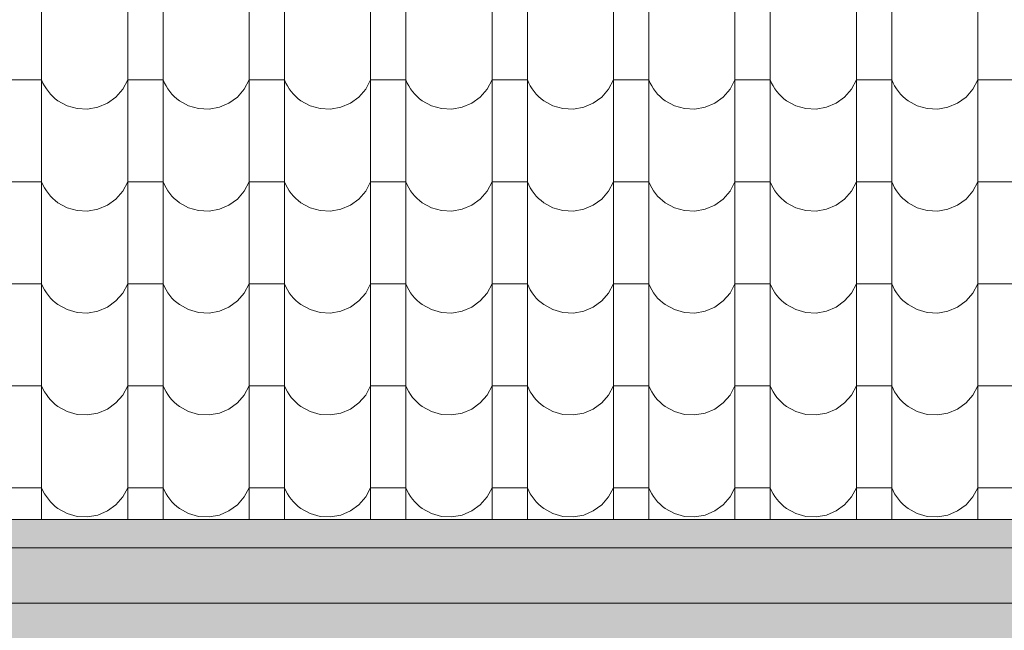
# Model space of a CAD drawing. Extents: x -547885 to -186295, y -25370 to 156194.
# Tile 255 of 256: x -356901 to -355563, y -18253 to -17423. Entities that reach past the tile are written whole.
import ezdxf

# ---------------------------------------------------------------- set-up
doc = ezdxf.new("R2010")
doc.units = 0
doc.header["$MEASUREMENT"] = 0
doc.linetypes.add('Dashed', pattern=[564.444447, 282.222223, -282.222223])
for name, color, linetype, lineweight, true_color in [('arch wypelnienia_Nr_Pióra__102', 7, 'Continuous', 9, 0xb4b4b4), ('arch wypelnienia_Nr_Pióra__2', 7, 'Continuous', 13, 0x7f7f7f), ('arch wypelnienia_Nr_Pióra__81', 7, 'Continuous', 13, 0x6a6a6a)]:
    doc.layers.add(name, color=color, linetype=linetype, lineweight=lineweight, true_color=true_color)
doc.layers.add('INWENT KONST. DREWNIANA_Nr_Pióra__21', color=7, linetype='Continuous', lineweight=9)
doc.layers.add('INWENT RURY SPUSTOWE_Nr_Pióra__21', color=7, linetype='Continuous', lineweight=9)

# ---------------------------------------------------------------- blocks, each defined once
blk = doc.blocks.new('*X1053')
at = {"layer": 'arch wypelnienia_Nr_Pióra__102', "linetype": 'Continuous'}
for p, q in [((-356871, -17312.5), (-356871, -17451)), ((-356754, -17312.5), (-356754, -17451)), ((-356706, -17312.5), (-356706, -17451)), ((-356589, -17312.5), (-356589, -17451)), ((-356541, -17312.5), (-356541, -17451)), ((-356424, -17312.5), (-356424, -17451)), ((-356376, -17312.5), (-356376, -17451)), ((-356259, -17312.5), (-356259, -17451)), ((-356211, -17312.5), (-356211, -17451)), ((-356094, -17312.5), (-356094, -17451)), ((-356046, -17312.5), (-356046, -17451)), ((-355929, -17312.5), (-355929, -17451)), ((-355881, -17312.5), (-355881, -17451)), ((-355764, -17312.5), (-355764, -17451)), ((-355716, -17312.5), (-355716, -17451)), ((-355599, -17312.5), (-355599, -17451)), ((-356871, -17451), (-356871, -17589.5)), ((-356754, -17451), (-356754, -17589.5)), ((-356706, -17451), (-356706, -17589.5)), ((-356589, -17451), (-356589, -17589.5)), ((-356541, -17451), (-356541, -17589.5)), ((-356424, -17451), (-356424, -17589.5)), ((-356376, -17451), (-356376, -17589.5)), ((-356259, -17451), (-356259, -17589.5)), ((-356211, -17451), (-356211, -17589.5)), ((-356094, -17451), (-356094, -17589.5)), ((-356046, -17451), (-356046, -17589.5)), ((-355929, -17451), (-355929, -17589.5)), ((-355881, -17451), (-355881, -17589.5)), ((-355764, -17451), (-355764, -17589.5)), ((-355716, -17451), (-355716, -17589.5)), ((-355599, -17451), (-355599, -17589.5)), ((-356895, -17505), (-356919, -17505)), ((-356871, -17505), (-356895, -17505)), ((-356871, -17505), (-356869.2, -17509.2)), ((-356869.2, -17509.2), (-356867, -17513.2)), ((-356760.7, -17517.6), (-356754, -17505)), ((-356730, -17505), (-356754, -17505)), ((-356706, -17505), (-356730, -17505)), ((-356706, -17505), (-356704.2, -17509.2)), ((-356704.2, -17509.2), (-356702, -17513.2)), ((-356595.7, -17517.6), (-356589, -17505)), ((-356565, -17505), (-356589, -17505)), ((-356541, -17505), (-356565, -17505)), ((-356541, -17505), (-356539.2, -17509.2)), ((-356539.2, -17509.2), (-356537, -17513.2)), ((-356430.7, -17517.6), (-356424, -17505)), ((-356400, -17505), (-356424, -17505)), ((-356376, -17505), (-356400, -17505)), ((-356376, -17505), (-356374.2, -17509.2)), ((-356374.2, -17509.2), (-356372, -17513.2)), ((-356265.7, -17517.6), (-356259, -17505)), ((-356235, -17505), (-356259, -17505)), ((-356211, -17505), (-356235, -17505)), ((-356211, -17505), (-356209.2, -17509.2)), ((-356209.2, -17509.2), (-356207, -17513.2)), ((-356100.7, -17517.6), (-356094, -17505)), ((-356070, -17505), (-356094, -17505)), ((-356046, -17505), (-356070, -17505)), ((-356046, -17505), (-356044.2, -17509.2)), ((-356044.2, -17509.2), (-356042, -17513.2)), ((-355935.7, -17517.6), (-355929, -17505)), ((-355905, -17505), (-355929, -17505)), ((-355881, -17505), (-355905, -17505)), ((-355881, -17505), (-355879.2, -17509.2)), ((-355879.2, -17509.2), (-355877, -17513.2)), ((-355770.7, -17517.6), (-355764, -17505)), ((-355740, -17505), (-355764, -17505)), ((-355716, -17505), (-355740, -17505)), ((-355716, -17505), (-355714.2, -17509.2)), ((-355714.2, -17509.2), (-355712, -17513.2)), ((-355605.7, -17517.6), (-355599, -17505)), ((-355575, -17505), (-355599, -17505)), ((-355551, -17505), (-355575, -17505)), ((-356867, -17513.2), (-356864.6, -17517.1)), ((-356864.6, -17517.1), (-356861.9, -17520.8)), ((-356861.9, -17520.8), (-356859, -17524.3)), ((-356859, -17524.3), (-356855.8, -17527.5)), ((-356770, -17528.3), (-356760.7, -17517.6)), ((-356702, -17513.2), (-356699.6, -17517.1)), ((-356699.6, -17517.1), (-356696.9, -17520.8)), ((-356696.9, -17520.8), (-356694, -17524.3)), ((-356694, -17524.3), (-356690.8, -17527.5)), ((-356605, -17528.3), (-356595.7, -17517.6)), ((-356537, -17513.2), (-356534.6, -17517.1)), ((-356534.6, -17517.1), (-356531.9, -17520.8)), ((-356531.9, -17520.8), (-356529, -17524.3)), ((-356529, -17524.3), (-356525.8, -17527.5)), ((-356440, -17528.3), (-356430.7, -17517.6)), ((-356372, -17513.2), (-356369.6, -17517.1)), ((-356369.6, -17517.1), (-356366.9, -17520.8)), ((-356366.9, -17520.8), (-356364, -17524.3)), ((-356364, -17524.3), (-356360.8, -17527.5)), ((-356275, -17528.3), (-356265.7, -17517.6)), ((-356207, -17513.2), (-356204.6, -17517.1)), ((-356204.6, -17517.1), (-356201.9, -17520.8)), ((-356201.9, -17520.8), (-356199, -17524.3)), ((-356199, -17524.3), (-356195.8, -17527.5)), ((-356110, -17528.3), (-356100.7, -17517.6)), ((-356042, -17513.2), (-356039.6, -17517.1)), ((-356039.6, -17517.1), (-356036.9, -17520.8)), ((-356036.9, -17520.8), (-356034, -17524.3)), ((-356034, -17524.3), (-356030.8, -17527.5)), ((-355945, -17528.3), (-355935.7, -17517.6)), ((-355877, -17513.2), (-355874.6, -17517.1)), ((-355874.6, -17517.1), (-355871.9, -17520.8)), ((-355871.9, -17520.8), (-355869, -17524.3)), ((-355869, -17524.3), (-355865.8, -17527.5)), ((-355780, -17528.3), (-355770.7, -17517.6)), ((-355712, -17513.2), (-355709.6, -17517.1)), ((-355709.6, -17517.1), (-355706.9, -17520.8)), ((-355706.9, -17520.8), (-355704, -17524.3)), ((-355704, -17524.3), (-355700.8, -17527.5)), ((-355615, -17528.3), (-355605.7, -17517.6)), ((-356855.8, -17527.5), (-356852.4, -17530.5)), ((-356852.4, -17530.5), (-356848.8, -17533.3)), ((-356848.8, -17533.3), (-356836.3, -17540.1)), ((-356794.5, -17542.2), (-356781.5, -17536.6)), ((-356781.5, -17536.6), (-356770, -17528.3)), ((-356690.8, -17527.5), (-356687.4, -17530.5)), ((-356687.4, -17530.5), (-356683.8, -17533.3)), ((-356683.8, -17533.3), (-356671.3, -17540.1)), ((-356629.5, -17542.2), (-356616.5, -17536.6)), ((-356616.5, -17536.6), (-356605, -17528.3)), ((-356525.8, -17527.5), (-356522.4, -17530.5)), ((-356522.4, -17530.5), (-356518.8, -17533.3)), ((-356518.8, -17533.3), (-356506.3, -17540.1)), ((-356464.5, -17542.2), (-356451.5, -17536.6)), ((-356451.5, -17536.6), (-356440, -17528.3)), ((-356360.8, -17527.5), (-356357.4, -17530.5)), ((-356357.4, -17530.5), (-356353.8, -17533.3)), ((-356353.8, -17533.3), (-356341.3, -17540.1)), ((-356299.5, -17542.2), (-356286.5, -17536.6)), ((-356286.5, -17536.6), (-356275, -17528.3)), ((-356195.8, -17527.5), (-356192.4, -17530.5)), ((-356192.4, -17530.5), (-356188.8, -17533.3)), ((-356188.8, -17533.3), (-356176.3, -17540.1)), ((-356134.5, -17542.2), (-356121.5, -17536.6)), ((-356121.5, -17536.6), (-356110, -17528.3)), ((-356030.8, -17527.5), (-356027.4, -17530.5)), ((-356027.4, -17530.5), (-356023.8, -17533.3)), ((-356023.8, -17533.3), (-356011.3, -17540.1)), ((-355969.5, -17542.2), (-355956.5, -17536.6)), ((-355956.5, -17536.6), (-355945, -17528.3)), ((-355865.8, -17527.5), (-355862.4, -17530.5)), ((-355862.4, -17530.5), (-355858.8, -17533.3)), ((-355858.8, -17533.3), (-355846.3, -17540.1)), ((-355804.5, -17542.2), (-355791.5, -17536.6)), ((-355791.5, -17536.6), (-355780, -17528.3)), ((-355700.8, -17527.5), (-355697.4, -17530.5)), ((-355697.4, -17530.5), (-355693.8, -17533.3)), ((-355693.8, -17533.3), (-355681.3, -17540.1)), ((-355639.5, -17542.2), (-355626.5, -17536.6)), ((-355626.5, -17536.6), (-355615, -17528.3)), ((-356836.3, -17540.1), (-356822.7, -17544)), ((-356822.7, -17544), (-356808.5, -17544.7)), ((-356808.5, -17544.7), (-356794.5, -17542.2)), ((-356671.3, -17540.1), (-356657.7, -17544)), ((-356657.7, -17544), (-356643.5, -17544.7)), ((-356643.5, -17544.7), (-356629.5, -17542.2)), ((-356506.3, -17540.1), (-356492.7, -17544)), ((-356492.7, -17544), (-356478.5, -17544.7)), ((-356478.5, -17544.7), (-356464.5, -17542.2)), ((-356341.3, -17540.1), (-356327.7, -17544)), ((-356327.7, -17544), (-356313.5, -17544.7)), ((-356313.5, -17544.7), (-356299.5, -17542.2)), ((-356176.3, -17540.1), (-356162.7, -17544)), ((-356162.7, -17544), (-356148.5, -17544.7)), ((-356148.5, -17544.7), (-356134.5, -17542.2)), ((-356011.3, -17540.1), (-355997.7, -17544)), ((-355997.7, -17544), (-355983.5, -17544.7)), ((-355983.5, -17544.7), (-355969.5, -17542.2)), ((-355846.3, -17540.1), (-355832.7, -17544)), ((-355832.7, -17544), (-355818.5, -17544.7)), ((-355818.5, -17544.7), (-355804.5, -17542.2)), ((-355681.3, -17540.1), (-355667.7, -17544)), ((-355667.7, -17544), (-355653.5, -17544.7)), ((-355653.5, -17544.7), (-355639.5, -17542.2)), ((-356871, -17589.5), (-356871, -17728)), ((-356754, -17589.5), (-356754, -17728)), ((-356706, -17589.5), (-356706, -17728)), ((-356589, -17589.5), (-356589, -17728)), ((-356541, -17589.5), (-356541, -17728)), ((-356424, -17589.5), (-356424, -17728)), ((-356376, -17589.5), (-356376, -17728)), ((-356259, -17589.5), (-356259, -17728)), ((-356211, -17589.5), (-356211, -17728)), ((-356094, -17589.5), (-356094, -17728)), ((-356046, -17589.5), (-356046, -17728)), ((-355929, -17589.5), (-355929, -17728)), ((-355881, -17589.5), (-355881, -17728)), ((-355764, -17589.5), (-355764, -17728)), ((-355716, -17589.5), (-355716, -17728)), ((-355599, -17589.5), (-355599, -17728)), ((-356895, -17643.5), (-356919, -17643.5)), ((-356871, -17643.5), (-356895, -17643.5)), ((-356871, -17643.5), (-356869.2, -17647.7)), ((-356760.7, -17656.1), (-356754, -17643.5)), ((-356730, -17643.5), (-356754, -17643.5)), ((-356706, -17643.5), (-356730, -17643.5)), ((-356706, -17643.5), (-356704.2, -17647.7)), ((-356595.7, -17656.1), (-356589, -17643.5)), ((-356565, -17643.5), (-356589, -17643.5)), ((-356541, -17643.5), (-356565, -17643.5)), ((-356541, -17643.5), (-356539.2, -17647.7)), ((-356430.7, -17656.1), (-356424, -17643.5)), ((-356400, -17643.5), (-356424, -17643.5)), ((-356376, -17643.5), (-356400, -17643.5)), ((-356376, -17643.5), (-356374.2, -17647.7)), ((-356265.7, -17656.1), (-356259, -17643.5)), ((-356235, -17643.5), (-356259, -17643.5)), ((-356211, -17643.5), (-356235, -17643.5)), ((-356211, -17643.5), (-356209.2, -17647.7)), ((-356100.7, -17656.1), (-356094, -17643.5)), ((-356070, -17643.5), (-356094, -17643.5)), ((-356046, -17643.5), (-356070, -17643.5)), ((-356046, -17643.5), (-356044.2, -17647.7)), ((-355935.7, -17656.1), (-355929, -17643.5)), ((-355905, -17643.5), (-355929, -17643.5)), ((-355881, -17643.5), (-355905, -17643.5)), ((-355881, -17643.5), (-355879.2, -17647.7)), ((-355770.7, -17656.1), (-355764, -17643.5)), ((-355740, -17643.5), (-355764, -17643.5)), ((-355716, -17643.5), (-355740, -17643.5)), ((-355716, -17643.5), (-355714.2, -17647.7)), ((-355605.7, -17656.1), (-355599, -17643.5)), ((-355575, -17643.5), (-355599, -17643.5)), ((-355551, -17643.5), (-355575, -17643.5)), ((-356869.2, -17647.7), (-356867, -17651.7)), ((-356867, -17651.7), (-356864.6, -17655.6)), ((-356864.6, -17655.6), (-356861.9, -17659.3)), ((-356861.9, -17659.3), (-356859, -17662.8)), ((-356770, -17666.8), (-356760.7, -17656.1)), ((-356704.2, -17647.7), (-356702, -17651.7)), ((-356702, -17651.7), (-356699.6, -17655.6)), ((-356699.6, -17655.6), (-356696.9, -17659.3)), ((-356696.9, -17659.3), (-356694, -17662.8)), ((-356605, -17666.8), (-356595.7, -17656.1)), ((-356539.2, -17647.7), (-356537, -17651.7)), ((-356537, -17651.7), (-356534.6, -17655.6)), ((-356534.6, -17655.6), (-356531.9, -17659.3)), ((-356531.9, -17659.3), (-356529, -17662.8)), ((-356440, -17666.8), (-356430.7, -17656.1)), ((-356374.2, -17647.7), (-356372, -17651.7)), ((-356372, -17651.7), (-356369.6, -17655.6)), ((-356369.6, -17655.6), (-356366.9, -17659.3)), ((-356366.9, -17659.3), (-356364, -17662.8)), ((-356275, -17666.8), (-356265.7, -17656.1)), ((-356209.2, -17647.7), (-356207, -17651.7)), ((-356207, -17651.7), (-356204.6, -17655.6)), ((-356204.6, -17655.6), (-356201.9, -17659.3)), ((-356201.9, -17659.3), (-356199, -17662.8)), ((-356110, -17666.8), (-356100.7, -17656.1)), ((-356044.2, -17647.7), (-356042, -17651.7)), ((-356042, -17651.7), (-356039.6, -17655.6)), ((-356039.6, -17655.6), (-356036.9, -17659.3)), ((-356036.9, -17659.3), (-356034, -17662.8)), ((-355945, -17666.8), (-355935.7, -17656.1)), ((-355879.2, -17647.7), (-355877, -17651.7)), ((-355877, -17651.7), (-355874.6, -17655.6)), ((-355874.6, -17655.6), (-355871.9, -17659.3)), ((-355871.9, -17659.3), (-355869, -17662.8)), ((-355780, -17666.8), (-355770.7, -17656.1)), ((-355714.2, -17647.7), (-355712, -17651.7)), ((-355712, -17651.7), (-355709.6, -17655.6)), ((-355709.6, -17655.6), (-355706.9, -17659.3)), ((-355706.9, -17659.3), (-355704, -17662.8)), ((-355615, -17666.8), (-355605.7, -17656.1)), ((-356859, -17662.8), (-356855.8, -17666)), ((-356855.8, -17666), (-356852.4, -17669)), ((-356852.4, -17669), (-356848.8, -17671.8)), ((-356848.8, -17671.8), (-356836.3, -17678.6)), ((-356781.5, -17675.1), (-356770, -17666.8)), ((-356694, -17662.8), (-356690.8, -17666)), ((-356690.8, -17666), (-356687.4, -17669)), ((-356687.4, -17669), (-356683.8, -17671.8)), ((-356683.8, -17671.8), (-356671.3, -17678.6)), ((-356616.5, -17675.1), (-356605, -17666.8)), ((-356529, -17662.8), (-356525.8, -17666)), ((-356525.8, -17666), (-356522.4, -17669)), ((-356522.4, -17669), (-356518.8, -17671.8)), ((-356518.8, -17671.8), (-356506.3, -17678.6)), ((-356451.5, -17675.1), (-356440, -17666.8)), ((-356364, -17662.8), (-356360.8, -17666)), ((-356360.8, -17666), (-356357.4, -17669)), ((-356357.4, -17669), (-356353.8, -17671.8)), ((-356353.8, -17671.8), (-356341.3, -17678.6)), ((-356286.5, -17675.1), (-356275, -17666.8)), ((-356199, -17662.8), (-356195.8, -17666)), ((-356195.8, -17666), (-356192.4, -17669)), ((-356192.4, -17669), (-356188.8, -17671.8)), ((-356188.8, -17671.8), (-356176.3, -17678.6)), ((-356121.5, -17675.1), (-356110, -17666.8)), ((-356034, -17662.8), (-356030.8, -17666)), ((-356030.8, -17666), (-356027.4, -17669)), ((-356027.4, -17669), (-356023.8, -17671.8)), ((-356023.8, -17671.8), (-356011.3, -17678.6)), ((-355956.5, -17675.1), (-355945, -17666.8)), ((-355869, -17662.8), (-355865.8, -17666)), ((-355865.8, -17666), (-355862.4, -17669)), ((-355862.4, -17669), (-355858.8, -17671.8)), ((-355858.8, -17671.8), (-355846.3, -17678.6)), ((-355791.5, -17675.1), (-355780, -17666.8)), ((-355704, -17662.8), (-355700.8, -17666)), ((-355700.8, -17666), (-355697.4, -17669)), ((-355697.4, -17669), (-355693.8, -17671.8)), ((-355693.8, -17671.8), (-355681.3, -17678.6)), ((-355626.5, -17675.1), (-355615, -17666.8)), ((-356836.3, -17678.6), (-356822.7, -17682.5)), ((-356822.7, -17682.5), (-356808.5, -17683.2)), ((-356808.5, -17683.2), (-356794.5, -17680.7)), ((-356794.5, -17680.7), (-356781.5, -17675.1)), ((-356671.3, -17678.6), (-356657.7, -17682.5)), ((-356657.7, -17682.5), (-356643.5, -17683.2)), ((-356643.5, -17683.2), (-356629.5, -17680.7)), ((-356629.5, -17680.7), (-356616.5, -17675.1)), ((-356506.3, -17678.6), (-356492.7, -17682.5)), ((-356492.7, -17682.5), (-356478.5, -17683.2)), ((-356478.5, -17683.2), (-356464.5, -17680.7)), ((-356464.5, -17680.7), (-356451.5, -17675.1)), ((-356341.3, -17678.6), (-356327.7, -17682.5)), ((-356327.7, -17682.5), (-356313.5, -17683.2)), ((-356313.5, -17683.2), (-356299.5, -17680.7)), ((-356299.5, -17680.7), (-356286.5, -17675.1)), ((-356176.3, -17678.6), (-356162.7, -17682.5)), ((-356162.7, -17682.5), (-356148.5, -17683.2)), ((-356148.5, -17683.2), (-356134.5, -17680.7)), ((-356134.5, -17680.7), (-356121.5, -17675.1)), ((-356011.3, -17678.6), (-355997.7, -17682.5)), ((-355997.7, -17682.5), (-355983.5, -17683.2)), ((-355983.5, -17683.2), (-355969.5, -17680.7)), ((-355969.5, -17680.7), (-355956.5, -17675.1)), ((-355846.3, -17678.6), (-355832.7, -17682.5)), ((-355832.7, -17682.5), (-355818.5, -17683.2)), ((-355818.5, -17683.2), (-355804.5, -17680.7)), ((-355804.5, -17680.7), (-355791.5, -17675.1)), ((-355681.3, -17678.6), (-355667.7, -17682.5)), ((-355667.7, -17682.5), (-355653.5, -17683.2)), ((-355653.5, -17683.2), (-355639.5, -17680.7)), ((-355639.5, -17680.7), (-355626.5, -17675.1)), ((-356871, -17728), (-356871, -17866.5)), ((-356754, -17728), (-356754, -17866.5)), ((-356706, -17728), (-356706, -17866.5)), ((-356589, -17728), (-356589, -17866.5)), ((-356541, -17728), (-356541, -17866.5)), ((-356424, -17728), (-356424, -17866.5)), ((-356376, -17728), (-356376, -17866.5)), ((-356259, -17728), (-356259, -17866.5)), ((-356211, -17728), (-356211, -17866.5)), ((-356094, -17728), (-356094, -17866.5)), ((-356046, -17728), (-356046, -17866.5)), ((-355929, -17728), (-355929, -17866.5)), ((-355881, -17728), (-355881, -17866.5)), ((-355764, -17728), (-355764, -17866.5)), ((-355716, -17728), (-355716, -17866.5)), ((-355599, -17728), (-355599, -17866.5)), ((-356895, -17782), (-356919, -17782)), ((-356871, -17782), (-356895, -17782)), ((-356871, -17782), (-356869.2, -17786.2)), ((-356869.2, -17786.2), (-356867, -17790.2)), ((-356867, -17790.2), (-356864.6, -17794.1)), ((-356760.7, -17794.6), (-356754, -17782)), ((-356730, -17782), (-356754, -17782)), ((-356706, -17782), (-356730, -17782)), ((-356706, -17782), (-356704.2, -17786.2)), ((-356704.2, -17786.2), (-356702, -17790.2)), ((-356702, -17790.2), (-356699.6, -17794.1)), ((-356595.7, -17794.6), (-356589, -17782)), ((-356565, -17782), (-356589, -17782)), ((-356541, -17782), (-356565, -17782)), ((-356541, -17782), (-356539.2, -17786.2)), ((-356539.2, -17786.2), (-356537, -17790.2)), ((-356537, -17790.2), (-356534.6, -17794.1)), ((-356430.7, -17794.6), (-356424, -17782)), ((-356400, -17782), (-356424, -17782)), ((-356376, -17782), (-356400, -17782)), ((-356376, -17782), (-356374.2, -17786.2)), ((-356374.2, -17786.2), (-356372, -17790.2)), ((-356372, -17790.2), (-356369.6, -17794.1)), ((-356265.7, -17794.6), (-356259, -17782)), ((-356235, -17782), (-356259, -17782)), ((-356211, -17782), (-356235, -17782)), ((-356211, -17782), (-356209.2, -17786.2)), ((-356209.2, -17786.2), (-356207, -17790.2)), ((-356207, -17790.2), (-356204.6, -17794.1)), ((-356100.7, -17794.6), (-356094, -17782)), ((-356070, -17782), (-356094, -17782)), ((-356046, -17782), (-356070, -17782)), ((-356046, -17782), (-356044.2, -17786.2)), ((-356044.2, -17786.2), (-356042, -17790.2)), ((-356042, -17790.2), (-356039.6, -17794.1)), ((-355935.7, -17794.6), (-355929, -17782)), ((-355905, -17782), (-355929, -17782)), ((-355881, -17782), (-355905, -17782)), ((-355881, -17782), (-355879.2, -17786.2)), ((-355879.2, -17786.2), (-355877, -17790.2)), ((-355877, -17790.2), (-355874.6, -17794.1)), ((-355770.7, -17794.6), (-355764, -17782)), ((-355740, -17782), (-355764, -17782)), ((-355716, -17782), (-355740, -17782)), ((-355716, -17782), (-355714.2, -17786.2)), ((-355714.2, -17786.2), (-355712, -17790.2)), ((-355712, -17790.2), (-355709.6, -17794.1)), ((-355605.7, -17794.6), (-355599, -17782)), ((-355575, -17782), (-355599, -17782)), ((-355551, -17782), (-355575, -17782)), ((-356864.6, -17794.1), (-356861.9, -17797.8)), ((-356861.9, -17797.8), (-356859, -17801.3)), ((-356859, -17801.3), (-356855.8, -17804.5)), ((-356855.8, -17804.5), (-356852.4, -17807.5)), ((-356781.5, -17813.6), (-356770, -17805.3)), ((-356770, -17805.3), (-356760.7, -17794.6)), ((-356699.6, -17794.1), (-356696.9, -17797.8)), ((-356696.9, -17797.8), (-356694, -17801.3)), ((-356694, -17801.3), (-356690.8, -17804.5)), ((-356690.8, -17804.5), (-356687.4, -17807.5)), ((-356616.5, -17813.6), (-356605, -17805.3)), ((-356605, -17805.3), (-356595.7, -17794.6)), ((-356534.6, -17794.1), (-356531.9, -17797.8)), ((-356531.9, -17797.8), (-356529, -17801.3)), ((-356529, -17801.3), (-356525.8, -17804.5)), ((-356525.8, -17804.5), (-356522.4, -17807.5)), ((-356451.5, -17813.6), (-356440, -17805.3)), ((-356440, -17805.3), (-356430.7, -17794.6)), ((-356369.6, -17794.1), (-356366.9, -17797.8)), ((-356366.9, -17797.8), (-356364, -17801.3)), ((-356364, -17801.3), (-356360.8, -17804.5)), ((-356360.8, -17804.5), (-356357.4, -17807.5)), ((-356286.5, -17813.6), (-356275, -17805.3)), ((-356275, -17805.3), (-356265.7, -17794.6)), ((-356204.6, -17794.1), (-356201.9, -17797.8)), ((-356201.9, -17797.8), (-356199, -17801.3)), ((-356199, -17801.3), (-356195.8, -17804.5)), ((-356195.8, -17804.5), (-356192.4, -17807.5)), ((-356121.5, -17813.6), (-356110, -17805.3)), ((-356110, -17805.3), (-356100.7, -17794.6)), ((-356039.6, -17794.1), (-356036.9, -17797.8)), ((-356036.9, -17797.8), (-356034, -17801.3)), ((-356034, -17801.3), (-356030.8, -17804.5)), ((-356030.8, -17804.5), (-356027.4, -17807.5)), ((-355956.5, -17813.6), (-355945, -17805.3)), ((-355945, -17805.3), (-355935.7, -17794.6)), ((-355874.6, -17794.1), (-355871.9, -17797.8)), ((-355871.9, -17797.8), (-355869, -17801.3)), ((-355869, -17801.3), (-355865.8, -17804.5)), ((-355865.8, -17804.5), (-355862.4, -17807.5)), ((-355791.5, -17813.6), (-355780, -17805.3)), ((-355780, -17805.3), (-355770.7, -17794.6)), ((-355709.6, -17794.1), (-355706.9, -17797.8)), ((-355706.9, -17797.8), (-355704, -17801.3)), ((-355704, -17801.3), (-355700.8, -17804.5)), ((-355700.8, -17804.5), (-355697.4, -17807.5)), ((-355626.5, -17813.6), (-355615, -17805.3)), ((-355615, -17805.3), (-355605.7, -17794.6)), ((-356852.4, -17807.5), (-356848.8, -17810.3)), ((-356848.8, -17810.3), (-356836.3, -17817.1)), ((-356836.3, -17817.1), (-356822.7, -17821)), ((-356808.5, -17821.7), (-356794.5, -17819.2)), ((-356794.5, -17819.2), (-356781.5, -17813.6)), ((-356687.4, -17807.5), (-356683.8, -17810.3)), ((-356683.8, -17810.3), (-356671.3, -17817.1)), ((-356671.3, -17817.1), (-356657.7, -17821)), ((-356643.5, -17821.7), (-356629.5, -17819.2)), ((-356629.5, -17819.2), (-356616.5, -17813.6)), ((-356522.4, -17807.5), (-356518.8, -17810.3)), ((-356518.8, -17810.3), (-356506.3, -17817.1)), ((-356506.3, -17817.1), (-356492.7, -17821)), ((-356478.5, -17821.7), (-356464.5, -17819.2)), ((-356464.5, -17819.2), (-356451.5, -17813.6)), ((-356357.4, -17807.5), (-356353.8, -17810.3)), ((-356353.8, -17810.3), (-356341.3, -17817.1)), ((-356341.3, -17817.1), (-356327.7, -17821)), ((-356313.5, -17821.7), (-356299.5, -17819.2)), ((-356299.5, -17819.2), (-356286.5, -17813.6)), ((-356192.4, -17807.5), (-356188.8, -17810.3)), ((-356188.8, -17810.3), (-356176.3, -17817.1)), ((-356176.3, -17817.1), (-356162.7, -17821)), ((-356148.5, -17821.7), (-356134.5, -17819.2)), ((-356134.5, -17819.2), (-356121.5, -17813.6)), ((-356027.4, -17807.5), (-356023.8, -17810.3)), ((-356023.8, -17810.3), (-356011.3, -17817.1)), ((-356011.3, -17817.1), (-355997.7, -17821)), ((-355983.5, -17821.7), (-355969.5, -17819.2)), ((-355969.5, -17819.2), (-355956.5, -17813.6)), ((-355862.4, -17807.5), (-355858.8, -17810.3)), ((-355858.8, -17810.3), (-355846.3, -17817.1)), ((-355846.3, -17817.1), (-355832.7, -17821)), ((-355818.5, -17821.7), (-355804.5, -17819.2)), ((-355804.5, -17819.2), (-355791.5, -17813.6)), ((-355697.4, -17807.5), (-355693.8, -17810.3)), ((-355693.8, -17810.3), (-355681.3, -17817.1)), ((-355681.3, -17817.1), (-355667.7, -17821)), ((-355653.5, -17821.7), (-355639.5, -17819.2)), ((-355639.5, -17819.2), (-355626.5, -17813.6)), ((-356822.7, -17821), (-356808.5, -17821.7)), ((-356657.7, -17821), (-356643.5, -17821.7)), ((-356492.7, -17821), (-356478.5, -17821.7)), ((-356327.7, -17821), (-356313.5, -17821.7)), ((-356162.7, -17821), (-356148.5, -17821.7)), ((-355997.7, -17821), (-355983.5, -17821.7)), ((-355832.7, -17821), (-355818.5, -17821.7)), ((-355667.7, -17821), (-355653.5, -17821.7)), ((-356871, -17866.5), (-356871, -18005)), ((-356754, -17866.5), (-356754, -18005)), ((-356706, -17866.5), (-356706, -18005)), ((-356589, -17866.5), (-356589, -18005)), ((-356541, -17866.5), (-356541, -18005)), ((-356424, -17866.5), (-356424, -18005)), ((-356376, -17866.5), (-356376, -18005)), ((-356259, -17866.5), (-356259, -18005)), ((-356211, -17866.5), (-356211, -18005)), ((-356094, -17866.5), (-356094, -18005)), ((-356046, -17866.5), (-356046, -18005)), ((-355929, -17866.5), (-355929, -18005)), ((-355881, -17866.5), (-355881, -18005)), ((-355764, -17866.5), (-355764, -18005)), ((-355716, -17866.5), (-355716, -18005)), ((-355599, -17866.5), (-355599, -18005)), ((-356895, -17920.5), (-356919, -17920.5)), ((-356871, -17920.5), (-356895, -17920.5)), ((-356871, -17920.5), (-356869.2, -17924.7)), ((-356869.2, -17924.7), (-356867, -17928.7)), ((-356760.7, -17933.1), (-356754, -17920.5)), ((-356730, -17920.5), (-356754, -17920.5)), ((-356706, -17920.5), (-356730, -17920.5)), ((-356706, -17920.5), (-356704.2, -17924.7)), ((-356704.2, -17924.7), (-356702, -17928.7)), ((-356595.7, -17933.1), (-356589, -17920.5)), ((-356565, -17920.5), (-356589, -17920.5)), ((-356541, -17920.5), (-356565, -17920.5)), ((-356541, -17920.5), (-356539.2, -17924.7)), ((-356539.2, -17924.7), (-356537, -17928.7)), ((-356430.7, -17933.1), (-356424, -17920.5)), ((-356400, -17920.5), (-356424, -17920.5)), ((-356376, -17920.5), (-356400, -17920.5)), ((-356376, -17920.5), (-356374.2, -17924.7)), ((-356374.2, -17924.7), (-356372, -17928.7)), ((-356265.7, -17933.1), (-356259, -17920.5)), ((-356235, -17920.5), (-356259, -17920.5)), ((-356211, -17920.5), (-356235, -17920.5)), ((-356211, -17920.5), (-356209.2, -17924.7)), ((-356209.2, -17924.7), (-356207, -17928.7)), ((-356100.7, -17933.1), (-356094, -17920.5)), ((-356070, -17920.5), (-356094, -17920.5)), ((-356046, -17920.5), (-356070, -17920.5)), ((-356046, -17920.5), (-356044.2, -17924.7)), ((-356044.2, -17924.7), (-356042, -17928.7)), ((-355935.7, -17933.1), (-355929, -17920.5)), ((-355905, -17920.5), (-355929, -17920.5)), ((-355881, -17920.5), (-355905, -17920.5)), ((-355881, -17920.5), (-355879.2, -17924.7)), ((-355879.2, -17924.7), (-355877, -17928.7)), ((-355770.7, -17933.1), (-355764, -17920.5)), ((-355740, -17920.5), (-355764, -17920.5)), ((-355716, -17920.5), (-355740, -17920.5)), ((-355716, -17920.5), (-355714.2, -17924.7)), ((-355714.2, -17924.7), (-355712, -17928.7)), ((-355605.7, -17933.1), (-355599, -17920.5)), ((-355575, -17920.5), (-355599, -17920.5)), ((-355551, -17920.5), (-355575, -17920.5)), ((-356867, -17928.7), (-356864.6, -17932.6)), ((-356864.6, -17932.6), (-356861.9, -17936.3)), ((-356861.9, -17936.3), (-356859, -17939.8)), ((-356859, -17939.8), (-356855.8, -17943)), ((-356770, -17943.8), (-356760.7, -17933.1)), ((-356702, -17928.7), (-356699.6, -17932.6)), ((-356699.6, -17932.6), (-356696.9, -17936.3)), ((-356696.9, -17936.3), (-356694, -17939.8)), ((-356694, -17939.8), (-356690.8, -17943)), ((-356605, -17943.8), (-356595.7, -17933.1)), ((-356537, -17928.7), (-356534.6, -17932.6)), ((-356534.6, -17932.6), (-356531.9, -17936.3)), ((-356531.9, -17936.3), (-356529, -17939.8)), ((-356529, -17939.8), (-356525.8, -17943)), ((-356440, -17943.8), (-356430.7, -17933.1)), ((-356372, -17928.7), (-356369.6, -17932.6)), ((-356369.6, -17932.6), (-356366.9, -17936.3)), ((-356366.9, -17936.3), (-356364, -17939.8)), ((-356364, -17939.8), (-356360.8, -17943)), ((-356275, -17943.8), (-356265.7, -17933.1)), ((-356207, -17928.7), (-356204.6, -17932.6)), ((-356204.6, -17932.6), (-356201.9, -17936.3)), ((-356201.9, -17936.3), (-356199, -17939.8)), ((-356199, -17939.8), (-356195.8, -17943)), ((-356110, -17943.8), (-356100.7, -17933.1)), ((-356042, -17928.7), (-356039.6, -17932.6)), ((-356039.6, -17932.6), (-356036.9, -17936.3)), ((-356036.9, -17936.3), (-356034, -17939.8)), ((-356034, -17939.8), (-356030.8, -17943)), ((-355945, -17943.8), (-355935.7, -17933.1)), ((-355877, -17928.7), (-355874.6, -17932.6)), ((-355874.6, -17932.6), (-355871.9, -17936.3)), ((-355871.9, -17936.3), (-355869, -17939.8)), ((-355869, -17939.8), (-355865.8, -17943)), ((-355780, -17943.8), (-355770.7, -17933.1)), ((-355712, -17928.7), (-355709.6, -17932.6)), ((-355709.6, -17932.6), (-355706.9, -17936.3)), ((-355706.9, -17936.3), (-355704, -17939.8)), ((-355704, -17939.8), (-355700.8, -17943)), ((-355615, -17943.8), (-355605.7, -17933.1)), ((-356855.8, -17943), (-356852.4, -17946)), ((-356852.4, -17946), (-356848.8, -17948.8)), ((-356848.8, -17948.8), (-356836.3, -17955.6)), ((-356794.5, -17957.7), (-356781.5, -17952.1)), ((-356781.5, -17952.1), (-356770, -17943.8)), ((-356690.8, -17943), (-356687.4, -17946)), ((-356687.4, -17946), (-356683.8, -17948.8)), ((-356683.8, -17948.8), (-356671.3, -17955.6)), ((-356629.5, -17957.7), (-356616.5, -17952.1)), ((-356616.5, -17952.1), (-356605, -17943.8)), ((-356525.8, -17943), (-356522.4, -17946)), ((-356522.4, -17946), (-356518.8, -17948.8)), ((-356518.8, -17948.8), (-356506.3, -17955.6)), ((-356464.5, -17957.7), (-356451.5, -17952.1)), ((-356451.5, -17952.1), (-356440, -17943.8)), ((-356360.8, -17943), (-356357.4, -17946)), ((-356357.4, -17946), (-356353.8, -17948.8)), ((-356353.8, -17948.8), (-356341.3, -17955.6)), ((-356299.5, -17957.7), (-356286.5, -17952.1)), ((-356286.5, -17952.1), (-356275, -17943.8)), ((-356195.8, -17943), (-356192.4, -17946)), ((-356192.4, -17946), (-356188.8, -17948.8)), ((-356188.8, -17948.8), (-356176.3, -17955.6)), ((-356134.5, -17957.7), (-356121.5, -17952.1)), ((-356121.5, -17952.1), (-356110, -17943.8)), ((-356030.8, -17943), (-356027.4, -17946)), ((-356027.4, -17946), (-356023.8, -17948.8)), ((-356023.8, -17948.8), (-356011.3, -17955.6)), ((-355969.5, -17957.7), (-355956.5, -17952.1)), ((-355956.5, -17952.1), (-355945, -17943.8)), ((-355865.8, -17943), (-355862.4, -17946)), ((-355862.4, -17946), (-355858.8, -17948.8)), ((-355858.8, -17948.8), (-355846.3, -17955.6)), ((-355804.5, -17957.7), (-355791.5, -17952.1)), ((-355791.5, -17952.1), (-355780, -17943.8)), ((-355700.8, -17943), (-355697.4, -17946)), ((-355697.4, -17946), (-355693.8, -17948.8)), ((-355693.8, -17948.8), (-355681.3, -17955.6)), ((-355639.5, -17957.7), (-355626.5, -17952.1)), ((-355626.5, -17952.1), (-355615, -17943.8)), ((-356836.3, -17955.6), (-356822.7, -17959.5)), ((-356822.7, -17959.5), (-356808.5, -17960.2)), ((-356808.5, -17960.2), (-356794.5, -17957.7)), ((-356671.3, -17955.6), (-356657.7, -17959.5)), ((-356657.7, -17959.5), (-356643.5, -17960.2)), ((-356643.5, -17960.2), (-356629.5, -17957.7)), ((-356506.3, -17955.6), (-356492.7, -17959.5)), ((-356492.7, -17959.5), (-356478.5, -17960.2)), ((-356478.5, -17960.2), (-356464.5, -17957.7)), ((-356341.3, -17955.6), (-356327.7, -17959.5)), ((-356327.7, -17959.5), (-356313.5, -17960.2)), ((-356313.5, -17960.2), (-356299.5, -17957.7)), ((-356176.3, -17955.6), (-356162.7, -17959.5)), ((-356162.7, -17959.5), (-356148.5, -17960.2)), ((-356148.5, -17960.2), (-356134.5, -17957.7)), ((-356011.3, -17955.6), (-355997.7, -17959.5)), ((-355997.7, -17959.5), (-355983.5, -17960.2)), ((-355983.5, -17960.2), (-355969.5, -17957.7)), ((-355846.3, -17955.6), (-355832.7, -17959.5)), ((-355832.7, -17959.5), (-355818.5, -17960.2)), ((-355818.5, -17960.2), (-355804.5, -17957.7)), ((-355681.3, -17955.6), (-355667.7, -17959.5)), ((-355667.7, -17959.5), (-355653.5, -17960.2)), ((-355653.5, -17960.2), (-355639.5, -17957.7)), ((-356871, -18005), (-356871, -18102.4)), ((-356754, -18005), (-356754, -18102.4)), ((-356706, -18005), (-356706, -18102.4)), ((-356589, -18005), (-356589, -18102.4)), ((-356541, -18005), (-356541, -18102.4)), ((-356424, -18005), (-356424, -18102.4)), ((-356376, -18005), (-356376, -18102.4)), ((-356259, -18005), (-356259, -18102.4)), ((-356211, -18005), (-356211, -18102.4)), ((-356094, -18005), (-356094, -18102.4)), ((-356046, -18005), (-356046, -18102.4)), ((-355929, -18005), (-355929, -18102.4)), ((-355881, -18005), (-355881, -18102.4)), ((-355764, -18005), (-355764, -18102.4)), ((-355716, -18005), (-355716, -18102.4)), ((-355599, -18005), (-355599, -18102.4)), ((-356895, -18059), (-356919, -18059)), ((-356871, -18059), (-356895, -18059)), ((-356871, -18059), (-356869.2, -18063.2)), ((-356760.7, -18071.6), (-356754, -18059)), ((-356730, -18059), (-356754, -18059)), ((-356706, -18059), (-356730, -18059)), ((-356706, -18059), (-356704.2, -18063.2)), ((-356595.7, -18071.6), (-356589, -18059)), ((-356565, -18059), (-356589, -18059)), ((-356541, -18059), (-356565, -18059)), ((-356541, -18059), (-356539.2, -18063.2)), ((-356430.7, -18071.6), (-356424, -18059)), ((-356400, -18059), (-356424, -18059)), ((-356376, -18059), (-356400, -18059)), ((-356376, -18059), (-356374.2, -18063.2)), ((-356265.7, -18071.6), (-356259, -18059)), ((-356235, -18059), (-356259, -18059)), ((-356211, -18059), (-356235, -18059)), ((-356211, -18059), (-356209.2, -18063.2)), ((-356100.7, -18071.6), (-356094, -18059)), ((-356070, -18059), (-356094, -18059)), ((-356046, -18059), (-356070, -18059)), ((-356046, -18059), (-356044.2, -18063.2)), ((-355935.7, -18071.6), (-355929, -18059)), ((-355905, -18059), (-355929, -18059)), ((-355881, -18059), (-355905, -18059)), ((-355881, -18059), (-355879.2, -18063.2)), ((-355770.7, -18071.6), (-355764, -18059)), ((-355740, -18059), (-355764, -18059)), ((-355716, -18059), (-355740, -18059)), ((-355716, -18059), (-355714.2, -18063.2)), ((-355605.7, -18071.6), (-355599, -18059)), ((-355575, -18059), (-355599, -18059)), ((-355551, -18059), (-355575, -18059)), ((-356869.2, -18063.2), (-356867, -18067.2)), ((-356867, -18067.2), (-356864.6, -18071.1)), ((-356864.6, -18071.1), (-356861.9, -18074.8)), ((-356770, -18082.3), (-356760.7, -18071.6)), ((-356704.2, -18063.2), (-356702, -18067.2)), ((-356702, -18067.2), (-356699.6, -18071.1)), ((-356699.6, -18071.1), (-356696.9, -18074.8)), ((-356605, -18082.3), (-356595.7, -18071.6)), ((-356539.2, -18063.2), (-356537, -18067.2)), ((-356537, -18067.2), (-356534.6, -18071.1)), ((-356534.6, -18071.1), (-356531.9, -18074.8)), ((-356440, -18082.3), (-356430.7, -18071.6)), ((-356374.2, -18063.2), (-356372, -18067.2)), ((-356372, -18067.2), (-356369.6, -18071.1)), ((-356369.6, -18071.1), (-356366.9, -18074.8)), ((-356275, -18082.3), (-356265.7, -18071.6)), ((-356209.2, -18063.2), (-356207, -18067.2)), ((-356207, -18067.2), (-356204.6, -18071.1)), ((-356204.6, -18071.1), (-356201.9, -18074.8)), ((-356110, -18082.3), (-356100.7, -18071.6)), ((-356044.2, -18063.2), (-356042, -18067.2)), ((-356042, -18067.2), (-356039.6, -18071.1)), ((-356039.6, -18071.1), (-356036.9, -18074.8)), ((-355945, -18082.3), (-355935.7, -18071.6)), ((-355879.2, -18063.2), (-355877, -18067.2)), ((-355877, -18067.2), (-355874.6, -18071.1)), ((-355874.6, -18071.1), (-355871.9, -18074.8)), ((-355780, -18082.3), (-355770.7, -18071.6)), ((-355714.2, -18063.2), (-355712, -18067.2)), ((-355712, -18067.2), (-355709.6, -18071.1)), ((-355709.6, -18071.1), (-355706.9, -18074.8)), ((-355615, -18082.3), (-355605.7, -18071.6)), ((-356861.9, -18074.8), (-356859, -18078.3)), ((-356859, -18078.3), (-356855.8, -18081.5)), ((-356855.8, -18081.5), (-356852.4, -18084.5)), ((-356852.4, -18084.5), (-356848.8, -18087.3)), ((-356848.8, -18087.3), (-356836.3, -18094.1)), ((-356781.5, -18090.6), (-356770, -18082.3)), ((-356696.9, -18074.8), (-356694, -18078.3)), ((-356694, -18078.3), (-356690.8, -18081.5)), ((-356690.8, -18081.5), (-356687.4, -18084.5)), ((-356687.4, -18084.5), (-356683.8, -18087.3)), ((-356683.8, -18087.3), (-356671.3, -18094.1)), ((-356616.5, -18090.6), (-356605, -18082.3)), ((-356531.9, -18074.8), (-356529, -18078.3)), ((-356529, -18078.3), (-356525.8, -18081.5)), ((-356525.8, -18081.5), (-356522.4, -18084.5)), ((-356522.4, -18084.5), (-356518.8, -18087.3)), ((-356518.8, -18087.3), (-356506.3, -18094.1)), ((-356451.5, -18090.6), (-356440, -18082.3)), ((-356366.9, -18074.8), (-356364, -18078.3)), ((-356364, -18078.3), (-356360.8, -18081.5)), ((-356360.8, -18081.5), (-356357.4, -18084.5)), ((-356357.4, -18084.5), (-356353.8, -18087.3)), ((-356353.8, -18087.3), (-356341.3, -18094.1)), ((-356286.5, -18090.6), (-356275, -18082.3)), ((-356201.9, -18074.8), (-356199, -18078.3)), ((-356199, -18078.3), (-356195.8, -18081.5)), ((-356195.8, -18081.5), (-356192.4, -18084.5)), ((-356192.4, -18084.5), (-356188.8, -18087.3)), ((-356188.8, -18087.3), (-356176.3, -18094.1)), ((-356121.5, -18090.6), (-356110, -18082.3)), ((-356036.9, -18074.8), (-356034, -18078.3)), ((-356034, -18078.3), (-356030.8, -18081.5)), ((-356030.8, -18081.5), (-356027.4, -18084.5)), ((-356027.4, -18084.5), (-356023.8, -18087.3)), ((-356023.8, -18087.3), (-356011.3, -18094.1)), ((-355956.5, -18090.6), (-355945, -18082.3)), ((-355871.9, -18074.8), (-355869, -18078.3)), ((-355869, -18078.3), (-355865.8, -18081.5)), ((-355865.8, -18081.5), (-355862.4, -18084.5)), ((-355862.4, -18084.5), (-355858.8, -18087.3)), ((-355858.8, -18087.3), (-355846.3, -18094.1)), ((-355791.5, -18090.6), (-355780, -18082.3)), ((-355706.9, -18074.8), (-355704, -18078.3)), ((-355704, -18078.3), (-355700.8, -18081.5)), ((-355700.8, -18081.5), (-355697.4, -18084.5)), ((-355697.4, -18084.5), (-355693.8, -18087.3)), ((-355693.8, -18087.3), (-355681.3, -18094.1)), ((-355626.5, -18090.6), (-355615, -18082.3)), ((-356836.3, -18094.1), (-356822.7, -18098)), ((-356822.7, -18098), (-356808.5, -18098.7)), ((-356808.5, -18098.7), (-356794.5, -18096.2)), ((-356794.5, -18096.2), (-356781.5, -18090.6)), ((-356671.3, -18094.1), (-356657.7, -18098)), ((-356657.7, -18098), (-356643.5, -18098.7)), ((-356643.5, -18098.7), (-356629.5, -18096.2)), ((-356629.5, -18096.2), (-356616.5, -18090.6)), ((-356506.3, -18094.1), (-356492.7, -18098)), ((-356492.7, -18098), (-356478.5, -18098.7)), ((-356478.5, -18098.7), (-356464.5, -18096.2)), ((-356464.5, -18096.2), (-356451.5, -18090.6)), ((-356341.3, -18094.1), (-356327.7, -18098)), ((-356327.7, -18098), (-356313.5, -18098.7)), ((-356313.5, -18098.7), (-356299.5, -18096.2)), ((-356299.5, -18096.2), (-356286.5, -18090.6)), ((-356176.3, -18094.1), (-356162.7, -18098)), ((-356162.7, -18098), (-356148.5, -18098.7)), ((-356148.5, -18098.7), (-356134.5, -18096.2)), ((-356134.5, -18096.2), (-356121.5, -18090.6)), ((-356011.3, -18094.1), (-355997.7, -18098)), ((-355997.7, -18098), (-355983.5, -18098.7)), ((-355983.5, -18098.7), (-355969.5, -18096.2)), ((-355969.5, -18096.2), (-355956.5, -18090.6)), ((-355846.3, -18094.1), (-355832.7, -18098)), ((-355832.7, -18098), (-355818.5, -18098.7)), ((-355818.5, -18098.7), (-355804.5, -18096.2)), ((-355804.5, -18096.2), (-355791.5, -18090.6)), ((-355681.3, -18094.1), (-355667.7, -18098)), ((-355667.7, -18098), (-355653.5, -18098.7)), ((-355653.5, -18098.7), (-355639.5, -18096.2)), ((-355639.5, -18096.2), (-355626.5, -18090.6))]:
    blk.add_line(p, q, dxfattribs=at)
blk = doc.blocks.new('Wypełnienie_1')
at = {"layer": 'arch wypelnienia_Nr_Pióra__102', "linetype": 'Dashed'}
blk.add_blockref('*X1053', (0, 0), dxfattribs=at)

msp = doc.modelspace()

# ---------------------------------------------------------------- hatches: boundary and pattern name
at = {"layer": 'arch wypelnienia_Nr_Pióra__2', "linetype": 'Continuous', "lineweight": 0, "true_color": 0x3f3f3f}
h = msp.add_hatch(color=250, dxfattribs=at)
h.paths.add_polyline_path([(-366883.3, -18289.6), (-366683.3, -18289.6), (-366683.3, -20349.6), (-366563.3, -20349.6), (-366563.3, -18559.6), (-366311.3, -18289.6), (-364423.3, -18289.6), (-364423.3, -20349.6), (-364303.3, -20349.6), (-364303.3, -18289.6), (-362165.3, -18289.6), (-361913.3, -18559.6), (-361913.3, -20349.6), (-361793.3, -20349.6), (-361793.3, -18559.6), (-361541.3, -18289.6), (-359413.3, -18289.6), (-359413.3, -20345.4), (-359293.3, -20345), (-359293.3, -18289.6), (-357155.3, -18289.6), (-356903.3, -18559.6), (-356903.3, -20336.9), (-356783.3, -20336.5), (-356783.3, -18559.6), (-356531.3, -18289.6), (-354413.3, -18289.6), (-354413.3, -20328.5), (-354293.3, -20328), (-354293.3, -18289.6), (-352225.3, -18289.6), (-351973.3, -18559.6), (-351973.3, -20320.2), (-351903.3, -20320), (-351903.3, -18559.6), (-351903.3, -18289.6), (-351903.3, -18215.9), (-366883.3, -18215.9)], flags=0)
h.paths.add_polyline_path([(-366461.8, -18289.6), (-366563.3, -18398.4), (-366563.3, -18289.6)], flags=0)
h.paths.add_polyline_path([(-362014.9, -18289.6), (-361913.3, -18289.6), (-361913.3, -18398.4)], flags=0)
h.paths.add_polyline_path([(-361793.3, -18398.4), (-361793.3, -18289.6), (-361691.8, -18289.6)], flags=0)
h.paths.add_polyline_path([(-356903.3, -18398.4), (-357004.9, -18289.6), (-356903.3, -18289.6)], flags=0)
h.paths.add_polyline_path([(-356783.3, -18398.4), (-356783.3, -18289.6), (-356681.8, -18289.6)], flags=0)
h.paths.add_polyline_path([(-352074.9, -18289.6), (-351973.3, -18289.6), (-351973.3, -18398.4)], flags=0)
at = {"layer": 'arch wypelnienia_Nr_Pióra__81', "linetype": 'Continuous'}
msp.add_hatch(color=256, dxfattribs=at).paths.add_polyline_path([(-366883.3, -18215.9), (-351903.3, -18215.9), (-351903.3, -18102.4), (-366883.3, -18102.4)], flags=0)

# ---------------------------------------------------------------- linework, layer by layer
at = {"layer": 'INWENT KONST. DREWNIANA_Nr_Pióra__21', "linetype": 'Continuous'}
msp.add_line((-366883.3, -18102.4), (-351903.3, -18102.4), dxfattribs=at)
at = {"layer": 'INWENT RURY SPUSTOWE_Nr_Pióra__21', "linetype": 'Continuous'}
for p, q in [((-366883.3, -18140.9), (-351903.3, -18140.9)), ((-366883.3, -18215.9), (-351903.3, -18215.9))]:
    msp.add_line(p, q, dxfattribs=at)

# ---------------------------------------------------------------- block references
at = {"layer": 'arch wypelnienia_Nr_Pióra__102', "linetype": 'Dashed'}
msp.add_blockref('Wypełnienie_1', (0, 0), dxfattribs=at)

doc.saveas('drawing.dxf')
